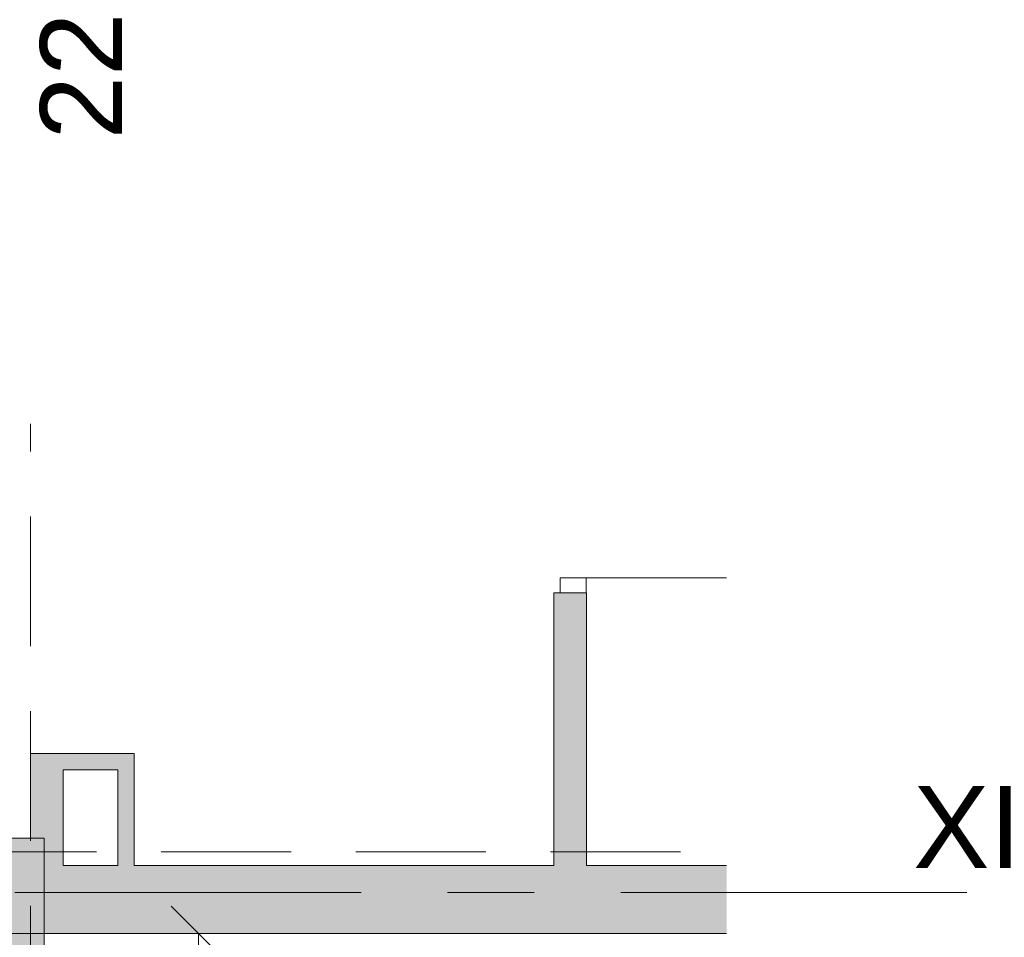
# Model space of a CAD drawing. Header units: centimetres. Extents: x -1434 to 23895, y -8842 to 3590.
# Tile 26 of 75: x -602 to -240, y 1832 to 2169. Entities that reach past the tile are written whole.
import ezdxf

# ---------------------------------------------------------------- set-up
doc = ezdxf.new("R2010")
doc.units = ezdxf.units.CM
doc.linetypes.add('Oś', pattern=[222.25, 127, -31.75, 31.75, -31.75])
doc.linetypes.add('Ukryte', pattern=[71.438, 47.625, -23.813])
for name, color, linetype, lineweight in [('A-ANNO-DIMS', 211, 'Continuous', 13), ('A-ANNO-DIMS-100', 211, 'Continuous', 13), ('A-DETL-GENF', 92, 'Continuous', 13), ('A-DETL-HDLN', 90, 'Ukryte', 9), ('A-DETL-MEDM', 33, 'Continuous', 13), ('A-DOOR', 31, 'Continuous', 13), ('A-WALL', 113, 'Continuous', 13), ('A-WALL-PATT', 111, 'Continuous', 13), ('S-COLS', 52, 'Continuous', 13), ('S-GRID', 1, 'Continuous', 13), ('S-GRID-IDEN', 1, 'Continuous', 13)]:
    doc.layers.add(name, color=color, linetype=linetype, lineweight=lineweight)
doc.styles.add('Arial Narrow_3', font='ARIALN.TTF', dxfattribs={"height": 20})
doc.styles.add('Arial_3', font='arial.ttf', dxfattribs={"height": 30})
doc.dimstyles.new('Diagonal_1_100__0__wewnętrzne', dxfattribs={"dimscale": 30.48, "dimtxt": 20.468619, "dimasz": 0.656168, "dimexe": 0.164042, "dimexo": 0.0625, "dimgap": 0.032808, "dimtad": 1, "dimdec": 0, "dimdsep": 46, "dimtxsty": 'Arial Narrow_3', "dimblk1": 'OBLIQUE', "dimblk2": 'OBLIQUE', "dimsah": 1, "dimcen": 0.09, "dimazin": 0, "dimtfac": 1, "dimtdec": 4, "dimtix": 1, "dimtmove": 0, "dimatfit": 3, "dimfxl": 0.164042, "dimfxlon": 1, "dimtvp": 1, "dimtolj": 1, "dimtzin": 0, "dimarcsym": 2})

# ---------------------------------------------------------------- blocks, each defined once
blk = doc.blocks.new('M_Concrete-Square-Column - 400 x 400mm-1838076-parter wysoki __0_00_ - stan projektowany Klatka schodowa')
at = {"layer": 'S-COLS', "lineweight": 9}
blk.add_hatch(color=253, dxfattribs=at).paths.add_polyline_path([(-20, -20), (20, -20), (20, 20), (-20, 20)], flags=0)
for p, q in [((20, 20), (-20, 20)), ((-20, 20), (-20, -20)), ((20, -20), (20, 20)), ((-20, -20), (20, -20))]:
    blk.add_line(p, q, dxfattribs=at)
blk = doc.blocks.new('DRZWI 1S - Drzwi 80-1862760-parter wysoki __0_00_ - stan projektowany Klatka schodowa')
at = {"layer": 'A-DETL-GENF', "lineweight": 9}
for p, q in [((45.5, 5.85), (40, 5.85)), ((40, 5.85), (40, -3.7)), ((45.5, -3.7), (45.5, 5.85)), ((40, -3.7), (45.5, -3.7))]:
    blk.add_line(p, q, dxfattribs=at)
at = {"layer": 'A-DETL-MEDM', "lineweight": 9}
for p, q in [((40, -3.7), (40, 5.85)), ((40, 5.85), (45.5, 5.85)), ((45.5, 5.85), (45.5, -3.7)), ((45.5, -3.7), (40, -3.7))]:
    blk.add_line(p, q, dxfattribs=at)
at = {"layer": 'A-DOOR', "lineweight": 9}
blk.add_line((40, 5.85), (40, 57.36), dxfattribs=at)
blk = doc.blocks.new('DIMBLOCK8-parter wysoki __0_00_ - stan projektowany Klatka schodowa')
at = {"layer": 'A-ANNO-DIMS-100'}
for p, q in [((-536.04, 1833.33), (-546.04, 1843.33)), ((-541.04, 1833.33), (-531.04, 1833.33)), ((-536.04, 1833.33), (-541.04, 1833.33)), ((-536.04, 1683.33), (-536.04, 1833.33)), ((-536.04, 1833.33), (-526.04, 1823.33)), ((-536.04, 1683.33), (-546.04, 1693.33)), ((-541.04, 1683.33), (-531.04, 1683.33)), ((-536.04, 1683.33), (-541.04, 1683.33)), ((-536.04, 1683.33), (-526.04, 1673.33))]:
    blk.add_line(p, q, dxfattribs=at)
at = {"layer": 'A-ANNO-DIMS-100', "color": 0, "insert": (-562.89, 1739.32), "char_height": 20, "width": 45.6158, "attachment_point": 1, "rotation": 90, "line_spacing_factor": 0.974696, "style": 'Arial Narrow_3'}
blk.add_mtext('150', dxfattribs=at)
blk = doc.blocks.new('_Oblique')
at = {"color": 0, "linetype": 'ByBlock', "lineweight": -2}
blk.add_line((-0.5, -0.5), (0.5, 0.5), dxfattribs=at)

msp = doc.modelspace()

# ---------------------------------------------------------------- hatches: boundary and pattern name
at = {"layer": 'A-WALL-PATT'}
for points in [[(-405.62, 1858.33), (-393.62, 1858.33), (-393.62, 1958.33), (-405.62, 1958.33), (-405.62, 1920.8)], [(-592.62, 1858.33), (-585.62, 1858.33), (-585.62, 1899.33), (-597.62, 1899.33), (-597.62, 1868.33), (-592.62, 1868.33)], [(-565.62, 1893.33), (-559.62, 1893.33), (-559.62, 1899.33), (-585.62, 1899.33), (-585.62, 1893.33)], [(-559.62, 1858.33), (-559.62, 1893.33), (-565.62, 1893.33), (-565.62, 1858.33)]]:
    msp.add_hatch(color=254, dxfattribs=at).paths.add_polyline_path(points, flags=0)
at = {"layer": 'A-WALL-PATT', "lineweight": 5}
h = msp.add_hatch(color=9, dxfattribs=at)
h.paths.add_polyline_path([(-1192.62, 1833.33), (-632.62, 1833.33), (-632.62, 1858.33), (-1192.62, 1858.33)], flags=0)
h.paths.add_polyline_path([(-491.56, 1833.33), (-342.26, 1833.33), (-342.26, 1858.33), (-592.62, 1858.33), (-592.62, 1833.33)], flags=0)

# ---------------------------------------------------------------- linework, layer by layer
at = {"layer": 'A-DETL-HDLN'}
for p, q in [((-597.62, 1224.36), (-597.62, 2020.29)), ((-1192.62, 1863.33), (-342.26, 1863.33)), ((-1192.62, 1833.33), (-342.26, 1833.33))]:
    msp.add_line(p, q, dxfattribs=at)
at = {"layer": 'A-WALL', "lineweight": 9}
for p, q in [((-403.32, 1958.33), (-405.62, 1958.33)), ((-405.62, 1958.33), (-405.62, 1858.33)), ((-393.62, 1958.33), (-393.77, 1958.33)), ((-393.62, 1858.33), (-393.62, 1958.33)), ((-597.62, 1899.33), (-597.62, 1868.33)), ((-559.62, 1899.33), (-597.62, 1899.33)), ((-559.62, 1858.33), (-559.62, 1899.33)), ((-585.62, 1858.33), (-585.62, 1893.33)), ((-585.62, 1893.33), (-565.62, 1893.33)), ((-565.62, 1893.33), (-565.62, 1858.33)), ((-565.62, 1858.33), (-585.62, 1858.33)), ((-405.62, 1858.33), (-559.62, 1858.33)), ((-342.26, 1858.33), (-393.62, 1858.33)), ((-342.26, 1833.33), (-592.62, 1833.33))]:
    msp.add_line(p, q, dxfattribs=at)
at = {"layer": 'S-GRID', "linetype": 'Oś'}
msp.add_line((-254.1, 1848.33), (-1332.74, 1848.33), dxfattribs=at)

# ---------------------------------------------------------------- block references
at = {"layer": 'A-DOOR', "lineweight": 9, "rotation": 269.9999999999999}
msp.add_blockref('DRZWI 1S - Drzwi 80-1862760-parter wysoki __0_00_ - stan projektowany Klatka schodowa', (-399.62, 2003.83), dxfattribs=at)
at = {"layer": 'S-COLS', "lineweight": 9}
msp.add_blockref('M_Concrete-Square-Column - 400 x 400mm-1838076-parter wysoki __0_00_ - stan projektowany Klatka schodowa', (-612.62, 1848.33), dxfattribs=at)

# ---------------------------------------------------------------- texts
at = {"layer": 'S-GRID-IDEN', "insert": (-579.12, 2147.91), "char_height": 30, "width": 48.3, "attachment_point": 5, "rotation": 90, "line_spacing_factor": 0.936439, "style": 'Arial_3'}
msp.add_mtext('\\pxqc,t4.23333,8.46667,12.7,16.93333,21.16667,25.4,29.63333,33.86667,38.1,42.33333,46.56667,50.8,55.03333,59.26667,63.5,67.73333,71.96667,76.2,80.43333,84.66667,88.9,93.13333,97.36667,101.6,105.83333,110.06667,114.3,118.53333,122.76667,127,131.23333,135.46667;{22}', dxfattribs=at)
at = {"layer": 'S-GRID-IDEN', "insert": (-253.98, 1872.39), "char_height": 30, "width": 39.7, "attachment_point": 5, "line_spacing_factor": 0.936439, "style": 'Arial_3'}
msp.add_mtext('\\pxqc,t4.23333,8.46667,12.7,16.93333,21.16667,25.4,29.63333,33.86667,38.1,42.33333,46.56667,50.8,55.03333,59.26667,63.5,67.73333,71.96667,76.2,80.43333,84.66667,88.9,93.13333,97.36667,101.6,105.83333,110.06667,114.3,118.53333,122.76667,127,131.23333,135.46667;{XI}', dxfattribs=at)

# ---------------------------------------------------------------- dimensions: what is measured, and where the dimension line sits
at = {"layer": 'A-ANNO-DIMS'}
dim = msp.add_linear_dim(base=(-536.04, 1833.33), p1=(-541.04, 1683.33), p2=(-541.04, 1833.33), angle=90, dimstyle='Diagonal_1_100__0__wewnętrzne', override={"dimpost": '<>', "dimfxl": 150}, dxfattribs=at)
dim.commit()
dim.dimension.update_dxf_attribs({"geometry": 'DIMBLOCK8-parter wysoki __0_00_ - stan projektowany Klatka schodowa', "text_midpoint": (-547.25, 1758.33)})

doc.saveas('drawing.dxf')
